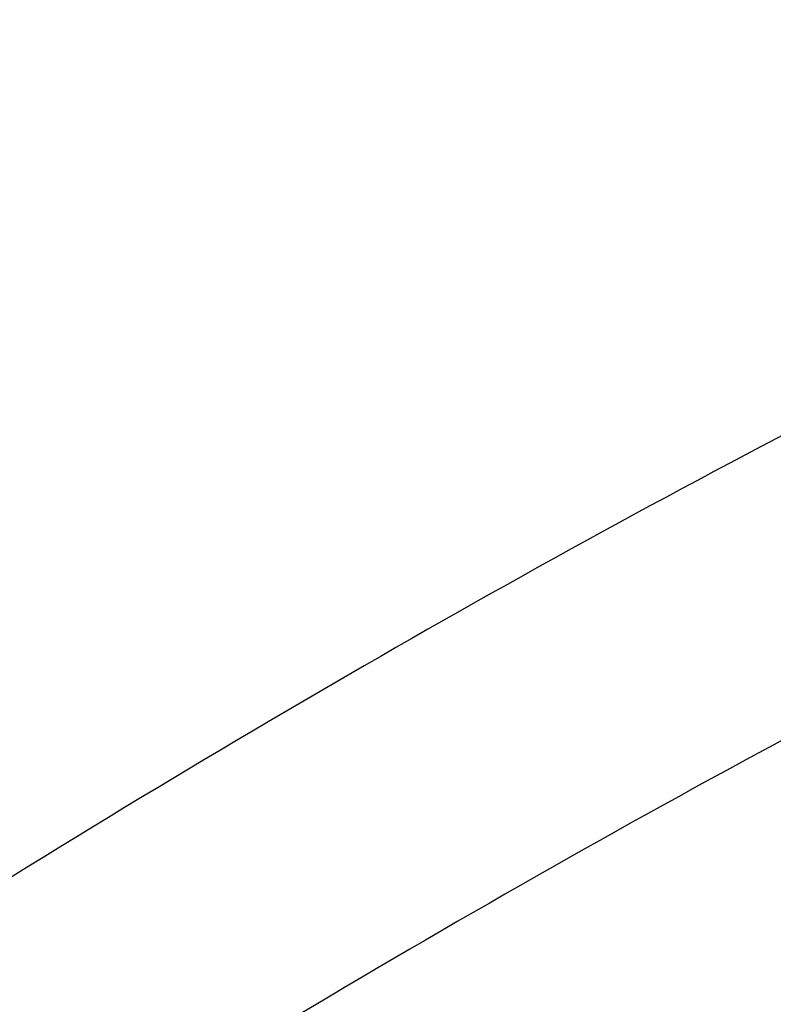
# Model space of a CAD drawing. Header units: millimetres. Extents: x -110 to 102, y -155 to 109.
# Tile 149 of 256: x -61.98 to -60.16, y 47.07 to 49.45. Entities that reach past the tile are written whole.
import ezdxf

# ---------------------------------------------------------------- set-up
doc = ezdxf.new("R2010")
doc.units = ezdxf.units.MM
doc.header["$MEASUREMENT"] = 0
doc.layers.add('surfs', color=7, linetype='Continuous', true_color=0x007f00)

msp = doc.modelspace()

# ---------------------------------------------------------------- linework, layer by layer
at = {"layer": 'surfs'}
for points in [[(-61.6969, 55.0092, 6.807), (-62.4381, 54.7201, 6.0543), (-64.0398, 53.9284, 4.8426), (-66.5173, 52.3239, 3.945), (-68.9044, 50.4815, 3.8623), (-71.2027, 48.5647, 4.1969), (-73.2506, 46.5587, 5.247), (-74.3324, 45.2098, 6.4815), (-74.7312, 44.5716, 7.2576)], [(-61.3055, 54.4193, 6.6171), (-62.0428, 54.1263, 5.8631), (-63.6384, 53.3273, 4.6496), (-66.1101, 51.7134, 3.7496), (-68.4931, 49.8619, 3.6636), (-70.7865, 47.9325, 3.9909), (-72.8313, 45.9138, 5.0324), (-73.9135, 44.5575, 6.2614), (-74.3133, 43.9166, 7.0357)], [(-60.9157, 53.8302, 6.4363), (-61.6493, 53.5323, 5.6807), (-63.2383, 52.7248, 4.464), (-65.7023, 51.1013, 3.5592), (-68.0796, 49.2411, 3.4682), (-70.3661, 47.2995, 3.7893), (-72.4061, 45.2684, 4.8245), (-73.4885, 43.9047, 6.0498), (-73.89, 43.2607, 6.8227)], [(-60.5527, 53.2811, 6.2756), (-61.2878, 52.9849, 5.5199), (-62.88, 52.1833, 4.3032), (-65.3505, 50.5727, 3.3981), (-67.7352, 48.7254, 3.3072), (-70.0267, 46.7919, 3.6297), (-72.0725, 44.7668, 4.667), (-73.1607, 43.4059, 5.8938), (-73.5665, 42.7631, 6.6675)], [(-60.1908, 52.7333, 6.1226), (-60.9279, 52.4383, 5.3666), (-62.5235, 51.6423, 4.1489), (-65.0001, 50.0447, 3.2418), (-67.3916, 48.2108, 3.1496), (-69.6875, 46.2859, 3.4741), (-71.7385, 44.267, 4.5146), (-72.8327, 42.9087, 5.7437), (-73.2433, 42.2668, 6.5185)], [(-58.0451, 49.4111, 5.3468), (-58.7973, 49.1193, 4.605), (-60.4075, 48.3584, 3.4029), (-62.8978, 46.8532, 2.4835), (-65.3069, 45.1156, 2.3674), (-67.605, 43.2553, 2.702), (-69.671, 41.2824, 3.7505), (-70.802, 39.9397, 4.9716), (-71.2504, 39.2976, 5.7346)], [(-57.7206, 48.8405, 5.2413), (-58.4703, 48.5506, 4.5085), (-60.0716, 47.7992, 3.319), (-62.5468, 46.3161, 2.4037), (-64.9431, 44.6014, 2.2829), (-67.2283, 42.759, 2.6159), (-69.2868, 40.8006, 3.6565), (-70.4207, 39.4644, 4.8653), (-70.8752, 38.8235, 5.6191)], [(-57.4212, 48.2559, 5.1424), (-58.1642, 47.9694, 4.4218), (-59.7479, 47.2306, 3.25), (-62.1949, 45.7748, 2.3426), (-64.5661, 44.0887, 2.2176), (-66.827, 42.27, 2.5466), (-68.8683, 40.3324, 3.574), (-69.9996, 39.0069, 4.7645), (-70.4579, 38.3693, 5.5055)], [(-57.1574, 47.6601, 5.051), (-57.8881, 47.3785, 4.3467), (-59.4426, 46.6559, 3.1991), (-61.8441, 45.2333, 2.3047), (-64.1736, 43.5826, 2.1759), (-66.3949, 41.7959, 2.4982), (-68.405, 39.888, 3.5054), (-69.5257, 38.5799, 4.6702), (-69.9844, 37.9487, 5.3938)]]:
    msp.add_open_spline(points, degree=3, knots=[0, 0, 0, 0, 1.178306, 2.356612, 3.534919, 4.709102, 5.883286, 7.05747, 7.05747, 7.05747, 7.05747], dxfattribs=at)

doc.saveas('drawing.dxf')
